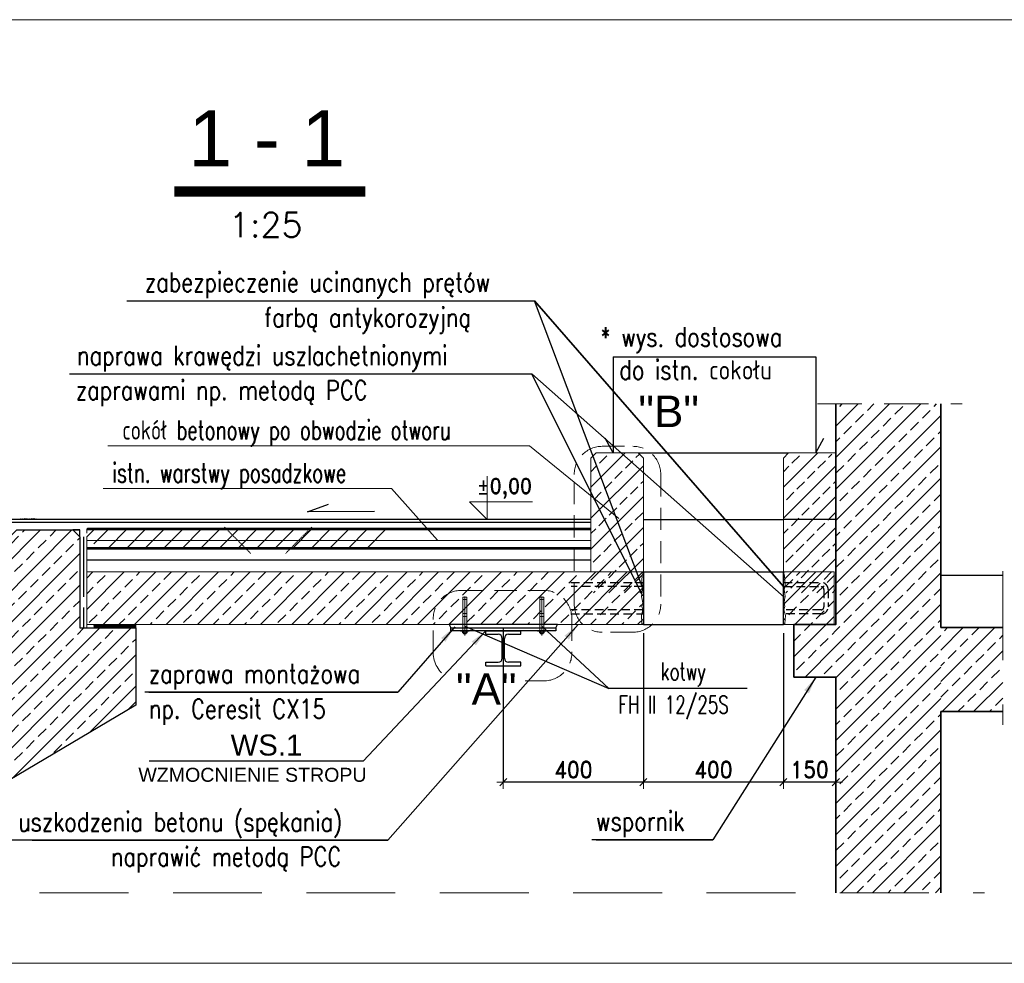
# Model space of a CAD drawing. Header units: centimetres. Extents: x -11084 to 18320, y 2736 to 15778.
# Tile 13 of 28: x 4552 to 4833, y 14913 to 15183. Entities that reach past the tile are written whole.
import ezdxf

# ---------------------------------------------------------------- set-up
doc = ezdxf.new("R2010")
doc.units = ezdxf.units.CM
for name, pattern in [('ACAD_ISO02W100', [15, 12, -3]), ('DASHDOT', [1, 0.5, -0.25, 0, -0.25]), ('DASHED', [0.75, 0.5, -0.25]), ('HIDDEN', [9.525, 6.35, -3.175]), ('HIDDEN2', [4.7625, 3.175, -1.5875]), ('HIDDENX2', [0.75, 0.5, -0.25]), ('KRESKAKROPKA', [25.4, 12.7, -6.35, 0, -6.35])]:
    doc.linetypes.add(name, pattern=pattern)
for name, color, linetype, lineweight in [('---Osie', 4, 'KRESKAKROPKA', 25), ('---Stal+opis', 3, 'Continuous', 18), ('---Stal+widok', 2, 'Continuous', 25), ('---Stal+wym', 9, 'Continuous', 15), ('---Widok', 7, 'Continuous', 25), ('---Ściany', 5, 'Continuous', 35), ('---Żelbet', 6, 'Continuous', 30), ('_cienkie', 9, 'Continuous', 9), ('_wymiar', 3, 'Continuous', 13), ('A Detal-Izolacja bitumiczna', 4, 'Continuous', 15), ('A Detal-Izolacja żywiczna', 4, 'Continuous', 15), ('A---Elem_niewidoczne', 8, 'ACAD_ISO02W100', 18), ('A---Posadzki', 9, 'Continuous', 9), ('K---wymiar', 13, 'Continuous', 13), ('K-zelbet', 5, 'Continuous', 9), ('K_opis-25', 2, 'Continuous', 13), ('K_wymiar', 3, 'Continuous', 13), ('SP_Łączniki', 83, 'Continuous', 9)]:
    doc.layers.add(name, color=color, linetype=linetype, lineweight=lineweight)
for name, color, linetype in [('3', 3, 'Continuous'), ('A Detal-Płytki', 8, 'Continuous'), ('A Detal-Styropian', 3, 'Continuous'), ('A Detal-Sznur PE', 4, 'Continuous'), ('A---Hatch', 8, 'Continuous'), ('K-3', 3, 'Continuous'), ('K_niecki', 5, 'Continuous'), ('K_OPIS_70', 241, 'Continuous')]:
    doc.layers.add(name, color=color, linetype=linetype)
doc.layers.add('zzz---Unplot', color=6, linetype='Continuous', lineweight=13, plot=False)
doc.styles.add('ARIAL', font='arial.ttf', dxfattribs={"width": 0.95})
doc.styles.add('Arial CE', font='arial.ttf')
doc.styles.add('ROMAND', font='romand.shx', dxfattribs={"width": 0.9})
doc.styles.add('WYMIARY', font='ROMANS.shx', dxfattribs={"width": 0.7})
doc.linetypes.add('BATTING', pattern='A,0.00254,-2.54,[134,LTYPESHP.SHX,S=2.54,R=0,X=-2.54,Y=0],-5.08,[134,LTYPESHP.SHX,S=2.54,R=180,X=2.54,Y=0],-2.54', length=10.16254)
doc.dimstyles.new('10', dxfattribs={"dimtxt": 24, "dimasz": 12.5, "dimexe": 5, "dimexo": 10, "dimgap": 6, "dimtad": 1, "dimdec": 0, "dimrnd": 1, "dimzin": 9, "dimdsep": 46, "dimtxsty": 'WYMIARY', "dimcen": 5, "dimdle": 10, "dimclrd": 256, "dimclre": 256, "dimclrt": 11, "dimaunit": 1, "dimazin": 0, "dimtfac": 8e-05, "dimtdec": 0, "dimtix": 1, "dimtmove": 1, "dimatfit": 3, "dimfxl": 5, "dimtolj": 1, "dimtzin": 9, "dimarcsym": 0})
doc.dimstyles.new('1do10-cm-mm', dxfattribs={"dimscale": 0.25, "dimtxt": 19, "dimasz": 0.75, "dimexe": 0, "dimexo": 10, "dimgap": 5, "dimtad": 1, "dimlfac": 10, "dimrnd": 0.5, "dimzin": 9, "dimdsep": 46, "dimtxsty": 'ROMAND', "dimblk": 'UKS', "dimcen": 15, "dimdle": 10, "dimclrd": 256, "dimclre": 256, "dimclrt": 3, "dimadec": 1, "dimazin": 0, "dimtfac": 8e-05, "dimtix": 1, "dimtmove": 2, "dimatfit": 3, "dimldrblk": 'DOTSMALL', "dimfxl": 1, "dimtolj": 1, "dimtzin": 9, "dimarcsym": 0})
pattern_1 = [(45, (-45533.3864, -12100.804), (-4.49012806, 4.49012806), []), (45, (-45528.896, -12100.804), (-4.49012806, 4.49012806), [3.175, -1.5875])]

# ---------------------------------------------------------------- blocks, each defined once
blk = doc.blocks.new('UKS')
at = {"color": 0}
for p, q in [((10, 0), (-10, 0)), ((0, -10), (0, 10))]:
    blk.add_line(p, q, dxfattribs=at)
at = {"color": 2}
blk.add_line((-5.5, -5.5), (5.5, 5.5), dxfattribs=at)
blk = doc.blocks.new('*D92')
at = {"layer": '---Stal+wym', "linetype": 'ByBlock', "lineweight": -2, "transparency": 16777216}
for p, q in [((4770.22, 15007.57), (4770.22, 14965.01)), ((4785.22, 14992.57), (4785.22, 14965.01)), ((4785.03, 14965.01), (4770.41, 14965.01))]:
    blk.add_line(p, q, dxfattribs=at)
at = {"layer": 'Defpoints', "color": 0, "linetype": 'ByBlock', "transparency": 16777216}
for p in [(4770.22, 15010.07), (4785.22, 14995.07), (4770.22, 14965.01)]:
    blk.add_point(p, dxfattribs=at)
at = {"layer": '---Stal+wym', "linetype": 'ByBlock', "lineweight": -2, "transparency": 16777216, "xscale": 0.1875, "yscale": 0.1875, "zscale": 0.1875, "rotation": 180}
blk.add_blockref('UKS', (4770.22, 14965.01), dxfattribs=at)
at = {"layer": '---Stal+wym', "linetype": 'ByBlock', "lineweight": -2, "transparency": 16777216, "xscale": 0.1875, "yscale": 0.1875, "zscale": 0.1875}
blk.add_blockref('UKS', (4785.22, 14965.01), dxfattribs=at)
at = {"layer": '---Stal+wym', "color": 3, "linetype": 'ByBlock', "transparency": 16777216, "insert": (4777.72, 14968.64), "char_height": 4.75, "attachment_point": 5, "style": 'ROMAND'}
blk.add_mtext('\\A1;150', dxfattribs=at)
blk = doc.blocks.new('_DotSmall')
at = {"color": 0, "const_width": 0.5}
blk.add_lwpolyline([(-0.0625, 0, 1), (0.0625, 0, 1)], format="xyb", close=True, dxfattribs=at)
blk = doc.blocks.new('*D93')
at = {"layer": '---Stal+wym', "linetype": 'ByBlock', "lineweight": -2, "transparency": 16777216}
for p, q in [((4730.22, 15007.57), (4730.22, 14965.01)), ((4770.22, 15007.57), (4770.22, 14965.01)), ((4770.03, 14965.01), (4730.41, 14965.01))]:
    blk.add_line(p, q, dxfattribs=at)
at = {"layer": 'Defpoints', "color": 0, "linetype": 'ByBlock', "transparency": 16777216}
for p in [(4730.22, 15010.07), (4770.22, 15010.07), (4730.22, 14965.01)]:
    blk.add_point(p, dxfattribs=at)
at = {"layer": '---Stal+wym', "linetype": 'ByBlock', "lineweight": -2, "transparency": 16777216, "xscale": 0.1875, "yscale": 0.1875, "zscale": 0.1875, "rotation": 180}
blk.add_blockref('UKS', (4730.22, 14965.01), dxfattribs=at)
at = {"layer": '---Stal+wym', "linetype": 'ByBlock', "lineweight": -2, "transparency": 16777216, "xscale": 0.1875, "yscale": 0.1875, "zscale": 0.1875}
blk.add_blockref('UKS', (4770.22, 14965.01), dxfattribs=at)
at = {"layer": '---Stal+wym', "color": 3, "linetype": 'ByBlock', "transparency": 16777216, "insert": (4750.22, 14968.64), "char_height": 4.75, "attachment_point": 5, "style": 'ROMAND'}
blk.add_mtext('\\A1;400', dxfattribs=at)
blk = doc.blocks.new('*D94')
at = {"layer": '---Stal+wym', "linetype": 'ByBlock', "lineweight": -2, "transparency": 16777216}
for p, q in [((4690.22, 15007.57), (4690.22, 14965.01)), ((4730.22, 15007.57), (4730.22, 14965.01)), ((4730.03, 14965.01), (4690.41, 14965.01))]:
    blk.add_line(p, q, dxfattribs=at)
at = {"layer": 'Defpoints', "color": 0, "linetype": 'ByBlock', "transparency": 16777216}
for p in [(4690.22, 15010.07), (4730.22, 15010.07), (4690.22, 14965.01)]:
    blk.add_point(p, dxfattribs=at)
at = {"layer": '---Stal+wym', "linetype": 'ByBlock', "lineweight": -2, "transparency": 16777216, "xscale": 0.1875, "yscale": 0.1875, "zscale": 0.1875, "rotation": 180}
blk.add_blockref('UKS', (4690.22, 14965.01), dxfattribs=at)
at = {"layer": '---Stal+wym', "linetype": 'ByBlock', "lineweight": -2, "transparency": 16777216, "xscale": 0.1875, "yscale": 0.1875, "zscale": 0.1875}
blk.add_blockref('UKS', (4730.22, 14965.01), dxfattribs=at)
at = {"layer": '---Stal+wym', "color": 3, "linetype": 'ByBlock', "transparency": 16777216, "insert": (4710.22, 14968.64), "char_height": 4.75, "attachment_point": 5, "style": 'ROMAND'}
blk.add_mtext('\\A1;400', dxfattribs=at)

msp = doc.modelspace()

# ---------------------------------------------------------------- hatches: boundary and pattern name
at = {"layer": '---Stal+wym', "linetype": 'ByBlock'}
h = msp.add_hatch(dxfattribs=at)
h.set_pattern_fill('JIS_STN_2.5', color=256, scale=2.5)
h.set_pattern_definition([(45, (-63.072, -344.484), (-4.4194174, 4.4194174), []), (45, (-58.6593, -344.484), (-4.4194174, 4.4194174), [3, -1.25])])
h.paths.add_polyline_path([(4730.221276, 15034.06649), (4730.221276, 15057.56649), (4728.721276, 15059.06649), (4716.721276, 15059.06649), (4715.221276, 15057.56649), (4715.221276, 15019.066288), (4730.221276, 15019.066288)])
h = msp.add_hatch(dxfattribs=at)
h.set_pattern_fill('JIS_STN_2.5', color=256, scale=2.5)
h.set_pattern_definition([(45, (-8.072, -344.484), (-4.4194174, 4.4194174), []), (45, (-3.6593, -344.484), (-4.4194174, 4.4194174), [3, -1.25])])
h.paths.add_polyline_path([(4785.221276, 15034.06649), (4785.221276, 15057.56649), (4783.721276, 15059.06649), (4771.721276, 15059.06649), (4770.221276, 15057.56649), (4770.221276, 15019.066288), (4785.221276, 15019.066288)])
at = {"layer": '3'}
h = msp.add_hatch(dxfattribs=at)
h.set_pattern_fill('ANSI31', color=256, scale=30, style=0)
h.set_pattern_definition([(45, (-67715.663, -17576.5263), (-2.65165043, 2.65165043), [])])
h.paths.add_polyline_path([(4629.548032, 15032.066331), (4631.548035, 15034.066331), (4614.547254, 15034.066331), (4616.54725, 15032.066331)])
h.paths.add_polyline_path([(4631.548035, 15034.066331), (4634.54804, 15037.066331), (4616.487121, 15037.066331), (4616.487121, 15037.066286), (4611.547306, 15037.066286), (4614.547254, 15034.066331)])
h.paths.add_polyline_path([(4573.221279, 15035.066331), (4573.221279, 15034.066331), (4614.547254, 15034.066331), (4611.547306, 15037.066286), (4575.221234, 15037.066286)])
h.paths.add_polyline_path([(4573.221279, 15034.066331), (4573.221278, 15032.066331), (4616.54725, 15032.066331), (4614.547254, 15034.066331)])
h = msp.add_hatch(dxfattribs=at)
h.set_pattern_fill('ANSI31', color=256, scale=30, style=0)
h.set_pattern_definition([(45, (-68296.7575, -17001.208), (-2.65165043, 2.65165043), [])])
h.paths.add_polyline_path([(4656.997646, 15034.066331), (4656.997646, 15037.066331), (4634.54804, 15037.066331), (4631.548035, 15034.066331)])
h.paths.add_polyline_path([(4656.497646, 15032.066331), (4656.497646, 15034.066331), (4631.548035, 15034.066331), (4629.548032, 15032.066331)])
at = {"layer": 'A Detal-Izolacja bitumiczna'}
h = msp.add_hatch(dxfattribs=at)
h.set_pattern_fill('ANSI37', color=8, scale=2, style=0)
h.set_pattern_definition([(45, (-69847.16196, -15356.1441), (-0.1767766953, 0.1767766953), []), (135, (-69847.16196, -15356.1441), (-0.1767766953, -0.1767766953), [])])
h.paths.add_polyline_path([(4573.221258, 15010.066242), (4585.221258, 15010.066242), (4585.221258, 15009.066242), (4573.221258, 15009.066242)])
at = {"layer": 'A---Hatch'}
h = msp.add_hatch(dxfattribs=at)
h.set_pattern_fill('ANSI33', color=256, style=0)
h.set_pattern_definition(pattern_1)
h.paths.add_polyline_path([(4815.221276, 15073.030453), (4785.221276, 15073.030453), (4785.221276, 14933.47006), (4815.221276, 14933.47006)])
h = msp.add_hatch(dxfattribs=at)
h.set_pattern_fill('ANSI33', color=256, style=0)
h.set_pattern_definition(pattern_1)
h.paths.add_polyline_path([(4585.221276, 14987.066324), (4585.221276, 15009.066242), (4571.221258, 15009.066242), (4569.221276, 15009.066288), (4569.221276, 15035.066295), (4567.221276, 15037.066295), (4551.221276, 15037.066295), (4546.221276, 15032.066295), (4546.221276, 15002.066288), (4505.221276, 15002.066288), (4505.221276, 15036.066406), (4485.221276, 15036.066405), (4485.221276, 15030.195595), (4485.221276, 15019.886295), (4485.221276, 14933.47006), (4515.221276, 14933.47006), (4515.221276, 14945.647335)])
h = msp.add_hatch(dxfattribs=at)
h.set_pattern_fill('ANSI33', color=256, style=0)
h.set_pattern_definition(pattern_1)
h.paths.add_polyline_path([(4628.047635, 15025.066288), (4618.047635, 15025.066288), (4618.047625, 15010.066288), (4628.047625, 15010.066287)])
h.paths.add_polyline_path([(4730.221276, 15025.066288), (4628.047635, 15025.066288), (4628.047625, 15010.066287), (4648.547219, 15010.066287), (4648.547219, 15010.066302), (4653.547219, 15010.066302), (4730.221276, 15010.066242)])
h.paths.add_polyline_path([(4571.221276, 15025.066288), (4571.221276, 15010.066242), (4618.047625, 15010.066288), (4618.047635, 15025.066288)])
h = msp.add_hatch(dxfattribs=at)
h.set_pattern_fill('ANSI33', color=256, style=0)
h.set_pattern_definition(pattern_1)
h.paths.add_polyline_path([(4682.547635, 15025.066288), (4672.547635, 15025.066288), (4672.547625, 15010.066288), (4682.547625, 15010.066287)])
h.paths.add_polyline_path([(4784.721276, 15025.066288), (4682.547635, 15025.066288), (4682.547625, 15010.066287), (4703.047219, 15010.066287), (4703.047219, 15010.066302), (4708.047219, 15010.066302), (4784.721276, 15010.066242)])
h.paths.add_polyline_path([(4770.221276, 15025.066288), (4770.221276, 15010.066288), (4672.547625, 15010.066288), (4672.547635, 15025.066288)])
h = msp.add_hatch(dxfattribs=at)
h.set_pattern_fill('ANSI33', color=256, style=0)
h.set_pattern_definition(pattern_1)
h.paths.add_polyline_path([(4785.221276, 15010.066494), (4784.721276, 15010.066494), (4784.721276, 15010.066242), (4773.221276, 15010.066242), (4773.221276, 14995.066494), (4785.221276, 14995.066494)])
h = msp.add_hatch(dxfattribs=at)
h.set_pattern_fill('ANSI33', color=256, style=0)
h.set_pattern_definition([(45, (-426.013, 0), (-4.490128, 4.490128), []), (45, (-421.523, 0), (-4.490128, 4.490128), [3.175, -1.5875])])
h.paths.add_polyline_path([(4832.918861, 15009.177767), (4815.221276, 15009.177767), (4815.221276, 14985.177767), (4832.918861, 14985.177767)])

# ---------------------------------------------------------------- linework, layer by layer
at = {"layer": '---Osie', "ltscale": 0.5}
msp.add_lwpolyline([(4690.221276, 15009.066242), (4690.221276, 14998.266242)], dxfattribs=at)
at = {"layer": '---Stal+widok', "color": 2, "linetype": 'HIDDENX2', "ltscale": 5}
for points in [[(4709.516263, 15022.066288), (4730.079068, 15022.066288), (4730.079068, 15020.866288), (4709.602189, 15020.866288)], [(4709.516263, 15013.066242), (4730.079068, 15013.066242), (4730.079068, 15014.266242), (4709.602189, 15014.266242)]]:
    msp.add_lwpolyline(points, dxfattribs=at)
for points in [[(4770.221276, 15022.066288), (4781.009213, 15022.066288, -0.4142135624), (4783.009213, 15020.066288), (4783.009213, 15015.066242, -0.4142135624), (4781.009213, 15013.066242), (4770.221276, 15013.066242)], [(4770.221276, 15020.866288), (4781.009213, 15020.866288, -0.4142135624), (4781.809213, 15020.066288), (4781.809213, 15015.066242, -0.4142135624), (4781.009213, 15014.266242), (4770.221276, 15014.266242)]]:
    msp.add_lwpolyline(points, format="xyb", dxfattribs=at)
at = {"layer": '---Stal+widok'}
msp.add_lwpolyline([(4705.221276, 15009.066242), (4705.221276, 15008.266242), (4675.221276, 15008.266242), (4675.221276, 15009.066242)], close=True, dxfattribs=at)
at = {"layer": '---Stal+wym', "color": 2, "linetype": 'ByBlock'}
for points in [[(4730.221276, 15025.066288), (4730.221276, 15040.06649), (4730.221276, 15057.56649), (4728.721276, 15059.06649), (4716.721276, 15059.06649), (4715.221276, 15057.56649), (4715.221276, 15025.066288)], [(4785.221276, 15025.066288), (4785.221276, 15040.06649), (4785.221276, 15059.06649), (4771.721276, 15059.06649), (4770.221276, 15057.56649), (4770.221276, 15025.066288)], [(4730.221276, 15025.066288), (4730.221276, 15040.06649)], [(4770.221276, 15025.066494), (4770.221276, 15040.06649)], [(4730.221276, 15025.066288), (4729.860713, 15023.928051), (4729.860713, 15023.928051), (4729.727476, 15021.422389), (4729.999207, 15020.05399), (4729.708673, 15018.052526), (4729.921974, 15017.222513), (4730.028523, 15016.289714), (4729.787928, 15015.177724), (4729.787928, 15015.177724), (4730.079068, 15014.266242), (4729.659947, 15012.614076), (4729.659947, 15012.614076), (4729.787928, 15010.376686), (4730.221276, 15010.066242)], [(4770.221276, 15025.066288), (4770.581839, 15023.928051), (4770.581839, 15023.928051), (4770.715077, 15021.422389), (4770.443345, 15020.05399), (4770.733879, 15018.052526), (4770.520579, 15017.222513), (4770.414029, 15016.289714), (4770.654624, 15015.177724), (4770.654624, 15015.177724), (4770.363484, 15014.266242), (4770.782605, 15012.614076), (4770.782605, 15012.614076), (4770.654624, 15010.376686), (4770.221276, 15010.066242)]]:
    msp.add_lwpolyline(points, dxfattribs=at)
for points in [[(4730.221276, 15010.066242), (4571.221276, 15010.066242), (4571.221276, 15025.066288), (4730.221276, 15025.066288)], [(4784.721276, 15010.066242), (4770.221276, 15010.066242), (4770.221276, 15025.066494), (4784.721276, 15025.066494)]]:
    msp.add_lwpolyline(points, close=True, dxfattribs=at)
at = {"layer": '---Stal+wym', "linetype": 'ByBlock'}
for points in [[(4678.671276, 15009.066242), (4678.671276, 15008.266242), (4679.771276, 15008.266242), (4679.771276, 15009.066242)], [(4701.771276, 15009.066242), (4701.771276, 15008.266242), (4700.671276, 15008.266242), (4700.671276, 15009.066242)]]:
    msp.add_lwpolyline(points, close=True, dxfattribs=at)
at = {"layer": '---Widok'}
for points in [[(4730.221276, 15025.066288), (4730.221276, 15010.066242), (4770.221276, 15010.066242), (4770.221276, 15025.066494)], [(4730.221276, 15025.066288), (4770.221276, 15025.066494)]]:
    msp.add_lwpolyline(points, dxfattribs=at)
at = {"layer": '---Ściany', "linetype": 'ByBlock'}
for points in [[(4785.221276, 15073.030453), (4785.221276, 15010.066494)], [(4815.221276, 15073.030453), (4815.221276, 15009.177767)], [(4785.221276, 14933.47006), (4785.221276, 14995.066494), (4773.221276, 14995.066494), (4773.221276, 15010.066494), (4785.221276, 15010.066494), (4785.221276, 15052.030453)], [(4815.221276, 15009.177767), (4832.918861, 15009.177767)], [(4785.221276, 14995.066494), (4785.221276, 14933.47006)], [(4815.221276, 14985.177767), (4832.918861, 14985.177767)], [(4815.221276, 14985.177767), (4815.221276, 14933.47006)]]:
    msp.add_lwpolyline(points, dxfattribs=at)
at = {"layer": '---Żelbet', "linetype": 'ByBlock'}
msp.add_lwpolyline([(4705.721276, 15010.066242), (4674.721276, 15010.066287), (4675.221276, 15009.066242), (4705.221276, 15009.066242)], close=True, dxfattribs=at)
at = {"color": 1, "linetype": 'Continuous'}
for p, q in [((4685.221276, 15007.266242), (4685.221276, 15008.266242)), ((4685.221276, 15008.266242), (4695.221276, 15008.266242)), ((4685.221276, 15007.266242), (4688.721276, 15007.266242)), ((4689.921276, 15000.466242), (4689.921276, 15006.066242)), ((4690.521276, 15000.466242), (4690.521276, 15006.066242)), ((4691.721276, 15007.266242), (4695.221276, 15007.266242)), ((4695.221276, 15007.266242), (4695.221276, 15008.266242)), ((4685.221276, 14998.266242), (4685.221276, 14999.266242)), ((4685.221276, 14999.266242), (4688.721276, 14999.266242)), ((4685.221276, 14998.266242), (4695.221276, 14998.266242)), ((4695.221276, 14999.266242), (4691.721276, 14999.266242)), ((4695.221276, 14998.266242), (4695.221276, 14999.266242))]:
    msp.add_line(p, q, dxfattribs=at)
for centre, start, end in [((4688.721276, 15006.066242), 0, 90), ((4691.721276, 15006.066242), 90, 180), ((4688.721276, 15000.466242), 270, 0), ((4691.721276, 15000.466242), 180, 270)]:
    msp.add_arc(centre, 1.2, start, end, dxfattribs=at)
at = {"layer": '3'}
msp.add_lwpolyline([(4653.376187, 15042.326166), (4634.265665, 15042.242583), (4640.292198, 15044.394502)], dxfattribs=at)
at = {"layer": '_cienkie', "linetype": 'HIDDEN', "ltscale": 2}
msp.add_lwpolyline([(4779.930141, 15073.030453), (4821.296606, 15073.030453)], dxfattribs=at)
at = {"layer": '_cienkie', "linetype": 'ByBlock'}
msp.add_lwpolyline([(4685.581495, 15052.369813), (4685.581495, 15040.06649), (4685.581495, 15040.06649), (4680.581495, 15045.06649), (4698.551872, 15045.06649)], dxfattribs=at)
at = {"layer": '_cienkie', "linetype": 'HIDDEN', "ltscale": 4}
for points in [[(4832.918861, 15025.292085), (4832.918861, 14981.368755)], [(4481.569901, 14933.47006), (4827.720704, 14933.47006)]]:
    msp.add_lwpolyline(points, dxfattribs=at)
at = {"layer": '_cienkie', "linetype": 'HIDDEN2', "ltscale": 0.5}
for points in [[(4679.221276, 15010.255537), (4679.221276, 15006.937749)], [(4679.221276, 15010.255537), (4679.221276, 15006.937749)], [(4701.221276, 15010.255537), (4701.221276, 15006.937749)]]:
    msp.add_lwpolyline(points, dxfattribs=at)
at = {"layer": 'A Detal-Izolacja bitumiczna'}
msp.add_lwpolyline([(4571.221258, 15010.066242), (4585.221258, 15010.066242), (4585.221258, 15009.066242), (4571.221258, 15009.066242)], close=True, dxfattribs=at)
at = {"layer": 'A Detal-Izolacja żywiczna'}
for p, q in [((4571.221276, 15032.066331), (4715.221276, 15032.066331)), ((4571.221276, 15031.566331), (4715.221276, 15031.566331))]:
    msp.add_line(p, q, dxfattribs=at)
at = {"layer": 'A Detal-Izolacja żywiczna', "linetype": 'DASHED', "ltscale": 0.01, "const_width": 0.2}
for points in [[(4571.288267, 15037.316286), (4715.221276, 15037.316286)], [(4571.221276, 15031.816331), (4715.221276, 15031.816331)]]:
    msp.add_lwpolyline(points, dxfattribs=at)
at = {"layer": 'A Detal-Izolacja żywiczna'}
for points in [[(4571.221258, 15037.066286), (4616.487121, 15037.066286)], [(4642.147624, 15037.06652), (4715.221276, 15037.06652)]]:
    msp.add_lwpolyline(points, dxfattribs=at)
msp.add_lwpolyline([(4715.221276, 15037.566286), (4571.72128, 15037.566286, 0.4142264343), (4571.22128, 15037.066264), (4571.22132, 15036.12887)], format="xyb", dxfattribs=at)
at = {"layer": 'A Detal-Płytki'}
for p, q in [((4715.221276, 15040.06649), (4546.421276, 15040.06649)), ((4552.290705, 15040.242083, -50.106959), (4552.173415, 15040.124793, -50.106959)), ((4552.407994, 15040.124793, -50.106959), (4552.290705, 15040.242083, -50.106959)), ((4552.688538, 15040.242083, -50.106959), (4552.571248, 15040.124793, -50.106959)), ((4552.805827, 15040.124793, -50.106959), (4552.688538, 15040.242083, -50.106959)), ((4553.086371, 15040.242083, -50.106959), (4552.969081, 15040.124793, -50.106959)), ((4553.20366, 15040.124793, -50.106959), (4553.086371, 15040.242083, -50.106959)), ((4553.484204, 15040.242083, -50.106959), (4553.366914, 15040.124793, -50.106959)), ((4553.601493, 15040.124793, -50.106959), (4553.484204, 15040.242083, -50.106959)), ((4553.882037, 15040.242083, -50.106959), (4553.764748, 15040.124793, -50.106959)), ((4553.999327, 15040.124793, -50.106959), (4553.882037, 15040.242083, -50.106959)), ((4554.27987, 15040.242083, -50.106959), (4554.162581, 15040.124793, -50.106959)), ((4554.39716, 15040.124793, -50.106959), (4554.27987, 15040.242083, -50.106959)), ((4554.677703, 15040.242083, -50.106959), (4554.560414, 15040.124793, -50.106959)), ((4554.794993, 15040.124793, -50.106959), (4554.677703, 15040.242083, -50.106959)), ((4555.075537, 15040.242083, -50.106959), (4554.958247, 15040.124793, -50.106959)), ((4555.192826, 15040.124793, -50.106959), (4555.075537, 15040.242083, -50.106959)), ((4555.192826, 15040.124793, -50.106959), (4555.075537, 15040.242083, -50.106959)), ((4555.47337, 15040.242083, -50.106959), (4555.35608, 15040.124793, -50.106959)), ((4555.47337, 15040.242083, -50.106959), (4555.35608, 15040.124793, -50.106959)), ((4555.590659, 15040.124793, -50.106959), (4555.47337, 15040.242083, -50.106959)), ((4555.590659, 15040.124793, -50.106959), (4555.47337, 15040.242083, -50.106959)), ((4555.871203, 15040.242083, -50.106959), (4555.753913, 15040.124793, -50.106959)), ((4555.871203, 15040.242083, -50.106959), (4555.753913, 15040.124793, -50.106959)), ((4555.988492, 15040.124793, -50.106959), (4555.871203, 15040.242083, -50.106959)), ((4555.988492, 15040.124793, -50.106959), (4555.871203, 15040.242083, -50.106959)), ((4556.269036, 15040.242083, -50.106959), (4556.151746, 15040.124793, -50.106959)), ((4556.269036, 15040.242083, -50.106959), (4556.151746, 15040.124793, -50.106959)), ((4556.386325, 15040.124793, -50.106959), (4556.269036, 15040.242083, -50.106959)), ((4556.386325, 15040.124793, -50.106959), (4556.269036, 15040.242083, -50.106959)), ((4556.666869, 15040.242083, -50.106959), (4556.54958, 15040.124793, -50.106959)), ((4556.666869, 15040.242083, -50.106959), (4556.54958, 15040.124793, -50.106959)), ((4556.784159, 15040.124793, -50.106959), (4556.666869, 15040.242083, -50.106959)), ((4556.784159, 15040.124793, -50.106959), (4556.666869, 15040.242083, -50.106959)), ((4785.221276, 15040.06649), (4770.221276, 15040.06649)), ((4571.221276, 15032.066288), (4715.221276, 15032.066288))]:
    msp.add_line(p, q, dxfattribs=at)
for points in [[(4728.721276, 15059.06649), (4771.721276, 15059.06649)], [(4547.221276, 15039.26649), (4715.221276, 15039.26649)], [(4730.221276, 15040.06649), (4770.221276, 15040.06649)], [(4815.221276, 15024.177767), (4832.918861, 15024.177767)]]:
    msp.add_lwpolyline(points, dxfattribs=at)
at = {"layer": 'A Detal-Styropian', "color": 8, "linetype": 'BATTING', "ltscale": 0.05}
for p, q in [((4570.335617, 15035.135423), (4570.335617, 15017.941242)), ((4570.335617, 15014.941242), (4570.335617, 15009.066242))]:
    msp.add_line(p, q, dxfattribs=at)
at = {"layer": 'A Detal-Styropian', "linetype": 'BATTING', "ltscale": 0.2}
msp.add_line((4571.221276, 15028.566331), (4715.221276, 15028.566331), dxfattribs=at)
at = {"layer": 'A Detal-Sznur PE'}
msp.add_lwpolyline([(4505.221276, 15036.066405), (4505.221276, 15002.066288), (4546.221276, 15002.066288), (4546.221276, 15032.066331), (4551.221276, 15037.066331), (4569.221363, 15037.066331)], dxfattribs=at)
at = {"layer": 'A---Elem_niewidoczne', "ltscale": 0.01}
for p, q in [((4610.546708, 15037.878545), (4618.047639, 15030.377597)), ((4635.546708, 15037.87853), (4628.047639, 15030.379473))]:
    msp.add_line(p, q, dxfattribs=at)
at = {"layer": 'A---Hatch'}
msp.add_lwpolyline([(4569.221276, 15035.066295), (4569.221276, 15037.066295), (4567.221276, 15037.066295)], close=True, dxfattribs=at)
at = {"layer": 'A---Posadzki'}
for p, q in [((4571.221279, 15035.066331), (4573.22128, 15037.066331)), ((4573.22128, 15037.066331), (4715.221276, 15037.066331)), ((4644.147624, 15037.06652), (4715.221276, 15037.06652)), ((4571.221276, 15025.066288), (4571.221279, 15035.066331)), ((4571.221276, 15034.066331), (4715.221276, 15034.066331))]:
    msp.add_line(p, q, dxfattribs=at)
at = {"layer": 'K---wymiar', "linetype": 'HIDDEN'}
msp.add_lwpolyline([(4718.490042, 15060.937799), (4727.194299, 15060.937799, -0.4142135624), (4735.194299, 15052.937799), (4735.194299, 15015.839023, -0.4142135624), (4727.194299, 15007.839023), (4718.490042, 15007.839023, -0.4142135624), (4710.490042, 15015.839023), (4710.490042, 15052.937799, -0.4142135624)], format="xyb", close=True, dxfattribs=at)
msp.add_lwpolyline([(4674.274157, 14995.000544, -0.2704919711), (4670.208273, 15001.96637), (4670.208273, 15011.784408, -0.4142135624), (4678.208273, 15019.784408), (4701.805583, 15019.784408, -0.4142135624), (4709.805583, 15011.784408), (4709.805583, 15001.96637, -0.4142135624), (4701.805583, 14993.96637), (4696.420132, 14993.96637)], format="xyb", dxfattribs=at)
at = {"layer": 'K-3'}
for p, q in [((4582.704653, 15102.520597), (4699.158181, 15102.520597)), ((4721.586684, 15086.465613), (4779.52484, 15086.465613)), ((4566.321017, 15081.601035), (4698.331261, 15081.601035)), ((4759.901229, 14991.817202), (4720.389123, 14991.817202)), ((4588.999425, 14990.757968), (4660.042059, 14990.757968)), ((4555.612137, 14948.476305), (4657.226223, 14948.476305)), ((4716.72239, 14948.614136), (4750.035695, 14948.614136))]:
    msp.add_line(p, q, dxfattribs=at)
for points in [[(4770.221276, 15020.866288), (4699.158181, 15102.520597), (4770.221276, 15020.866288)], [(4729.837904, 15020.866288), (4699.158181, 15102.520597)], [(4721.586684, 15086.465613), (4721.586684, 15059.06649), (4719.339251, 15063.240159)], [(4779.52484, 15086.465613), (4779.52484, 15059.06649), (4781.772273, 15063.240159)], [(4730.076036, 15018.123407), (4698.331261, 15081.601035), (4770.451354, 15017.831779)], [(4679.221276, 15009.596643), (4720.389123, 14991.817202), (4701.221276, 15009.596643)]]:
    msp.add_lwpolyline(points, dxfattribs=at)
at = {"layer": 'K-zelbet'}
msp.add_lwpolyline([(4694.090111, 15025.066288), (4571.221276, 15025.066288), (4571.221276, 15010.066288), (4694.090111, 15010.066287)], dxfattribs=at)
at = {"layer": 'K_niecki'}
msp.add_lwpolyline([(4485.221276, 14933.47006), (4485.221276, 15019.886295), (4485.221276, 15030.195595), (4485.221276, 15036.066405), (4505.221276, 15036.066406), (4505.221276, 15002.066288), (4546.221276, 15002.066288), (4546.221276, 15032.066295), (4551.221276, 15037.066295), (4567.221276, 15037.066295), (4569.221276, 15035.066295), (4569.221276, 15009.066288), (4585.221276, 15009.066288), (4585.221276, 14987.066324), (4515.221276, 14945.647335), (4515.221276, 14933.47006)], dxfattribs=at)
at = {"layer": 'K_opis-25', "const_width": 3}
msp.add_lwpolyline([(4596.24817, 15133.700312), (4650.773631, 15133.700312)], dxfattribs=at)
at = {"layer": 'K_wymiar'}
for points in [[(4723.2078, 15040.307466), (4697.655764, 15061.097853), (4577.278298, 15061.097853)], [(4671.442108, 15034.098365), (4658.28647, 15048.888752), (4575.868181, 15048.888752)]]:
    msp.add_lwpolyline(points, dxfattribs=at)
at = {"layer": 'SP_Łączniki', "linetype": 'Continuous'}
for p, q in [((4678.801369, 15017.856642), (4678.621369, 15017.856642)), ((4679.821184, 15017.856642), (4678.621369, 15017.856642)), ((4678.621369, 15017.856642), (4678.621369, 15016.981949)), ((4678.621369, 15017.856642), (4678.801369, 15017.856642)), ((4678.621369, 15017.856642), (4678.621369, 15017.111269)), ((4679.641184, 15017.856642), (4678.801369, 15017.856642)), ((4679.821184, 15017.856642), (4679.641184, 15017.856642)), ((4679.821184, 15017.856642), (4679.821184, 15017.111269)), ((4700.801369, 15017.856642), (4700.621369, 15017.856642)), ((4701.821184, 15017.856642), (4700.621369, 15017.856642)), ((4700.621369, 15017.856642), (4700.621369, 15016.981949)), ((4700.621369, 15017.856642), (4700.801369, 15017.856642)), ((4700.621369, 15017.856642), (4700.621369, 15017.111269)), ((4701.641184, 15017.856642), (4700.801369, 15017.856642)), ((4701.821184, 15017.856642), (4701.641184, 15017.856642)), ((4701.821184, 15017.856642), (4701.821184, 15017.111269)), ((4678.621276, 15012.312642), (4678.621276, 15008.266242)), ((4679.821276, 15012.312642), (4679.821276, 15008.266242)), ((4700.621276, 15012.312642), (4700.621276, 15008.266242)), ((4701.821276, 15012.312642), (4701.821276, 15008.266242)), ((4680.481276, 15008.266242), (4677.961276, 15008.266242)), ((4677.961276, 15008.266242), (4677.961276, 15008.122242)), ((4680.481276, 15008.122242), (4677.961276, 15008.122242)), ((4679.221276, 15008.266242), (4679.221276, 15006.922242)), ((4680.481276, 15008.266242), (4680.481276, 15008.122242)), ((4702.481276, 15008.266242), (4699.961276, 15008.266242)), ((4699.961276, 15008.266242), (4699.961276, 15008.122242)), ((4702.481276, 15008.122242), (4699.961276, 15008.122242)), ((4701.221276, 15008.266242), (4701.221276, 15007.146242)), ((4701.221276, 15008.266242), (4701.221276, 15006.922242)), ((4702.481276, 15008.266242), (4702.481276, 15008.122242))]:
    msp.add_line(p, q, dxfattribs=at)
at = {"layer": 'SP_Łączniki', "linetype": 'DASHDOT', "ltscale": 0.2}
for p, q in [((4679.221276, 15006.922242), (4679.221276, 15018.08592)), ((4701.221276, 15006.922242), (4701.221276, 15018.08592))]:
    msp.add_line(p, q, dxfattribs=at)
at = {"layer": 'SP_Łączniki', "linetype": 'Continuous'}
for points in [[(4678.621369, 15017.856642), (4678.621369, 15017.613742), (4678.735279, 15017.209632)], [(4679.821184, 15017.209632), (4678.621369, 15017.209632)], [(4679.821184, 15017.856642), (4679.821184, 15017.613742), (4679.707274, 15017.209632)], [(4700.621369, 15017.856642), (4700.621369, 15017.613742), (4700.735279, 15017.209632)], [(4701.821184, 15017.209632), (4700.621369, 15017.209632)], [(4701.821184, 15017.856642), (4701.821184, 15017.613742), (4701.707274, 15017.209632)]]:
    msp.add_lwpolyline(points, dxfattribs=at)
for points in [[(4678.621369, 15017.209632), (4679.821276, 15017.209632), (4679.821276, 15013.226601), (4678.621369, 15013.226601)], [(4700.621369, 15017.209632), (4701.821276, 15017.209632), (4701.821276, 15013.226601), (4700.621369, 15013.226601)], [(4679.821276, 15012.312642), (4678.621276, 15012.312642), (4678.621276, 15013.226601), (4679.821276, 15013.226601)], [(4701.821276, 15012.312642), (4700.621276, 15012.312642), (4700.621276, 15013.226601), (4701.821276, 15013.226601)], [(4678.821276, 15007.642242), (4679.621276, 15007.642242), (4679.621276, 15007.356642), (4678.821276, 15007.356642)], [(4700.821276, 15007.642242), (4701.621276, 15007.642242), (4701.621276, 15007.356642), (4700.821276, 15007.356642)]]:
    msp.add_lwpolyline(points, close=True, dxfattribs=at)
for points in [[(4678.531276, 15007.746512), (4678.531276, 15008.122242), (4679.911276, 15008.122242), (4679.911276, 15007.746512, -0.332334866), (4679.736643, 15007.642242), (4678.705909, 15007.642242, -0.332334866), (4678.531276, 15007.746512)], [(4700.531276, 15007.746512), (4700.531276, 15008.122242), (4701.911276, 15008.122242), (4701.911276, 15007.746512, -0.332334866), (4701.736643, 15007.642242), (4700.705909, 15007.642242, -0.332334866), (4700.531276, 15007.746512)]]:
    msp.add_lwpolyline(points, format="xyb", close=True, dxfattribs=at)
for points in [[(4679.736643, 15007.642242, -0.332334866), (4679.562011, 15007.746512), (4679.562011, 15008.122242), (4679.562011, 15007.746512, -0.305311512), (4678.880542, 15007.746512), (4678.880542, 15008.122242), (4678.880542, 15007.746512, -0.332334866), (4678.705909, 15007.642242, 0.455068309)], [(4701.736643, 15007.642242, -0.332334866), (4701.562011, 15007.746512), (4701.562011, 15008.122242), (4701.562011, 15007.746512, -0.305311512), (4700.880542, 15007.746512), (4700.880542, 15008.122242), (4700.880542, 15007.746512, -0.332334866), (4700.705909, 15007.642242, 0.455068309)]]:
    msp.add_lwpolyline(points, format="xyb", dxfattribs=at)
at = {"layer": 'zzz---Unplot'}
msp.add_lwpolyline([(4327.57581, 15182.757432), (5262.694753, 15182.757432), (5262.694753, 14913.31959), (4327.57581, 14913.31959)], close=True, dxfattribs=at)

# ---------------------------------------------------------------- texts
at = {"layer": '---Stal+opis', "color": 3, "attachment_point": 5, "style": 'Arial CE'}
for s, insert, char_height in [('\\A1;WS.1', (4622.554662, 14975.600354), 6), ('\\A1;WZMOCNIENIE STROPU', (4618.56122, 14967.113426), 4)]:
    msp.add_mtext(s, dxfattribs=dict(at, insert=insert, char_height=char_height))
at = {"layer": '---Stal+wym', "color": 3, "linetype": 'ByBlock', "insert": (4690.512642, 15048.932281), "char_height": 4.375, "attachment_point": 5, "style": 'ROMAND'}
msp.add_mtext('\\A1;%%P0,00', dxfattribs=at)
at = {"layer": '3', "style": 'WYMIARY'}
msp.add_text('1:25', height=7, dxfattribs=at).set_placement((4611.857189, 15120.677945))
for s, height, width, p in [('zabezpieczenie ucinanych prętów', 5.5, 0.8, (4587.853826, 15105.053376)), ('farbą antykorozyjną', 5.5, 0.8, (4621.943543, 15095.017985)), ('* wys. dostosowa', 5.5, 0.8, (4717.857448, 15089.424124)), ('naprawa krawędzi uszlachetnionymi ', 5.5, 0.8, (4568.433428, 15084.133815)), ('do istn. cokołu', 5.5, 0.8, (4723.36513, 15080.021014)), ('zaprawami np. metodą PCC', 5.5, 0.8, (4568.099463, 15074.256357)), ('cokół betonowy po obwodzie otworu', 5.5, 0.7, (4581.406436, 15062.855157)), ('istn. warstwy posadzkowe', 5.5, 0.7, (4578.538265, 15050.646056)), ('zaprawa montażowa', 5.5, 0.8, (4588.961741, 14993.290747)), ('kotwy', 5, 0.7, (4735.174954, 14994.164295)), ('np. Ceresit CX15 ', 5.5, 0.8, (4588.961741, 14983.221771)), ('FH II 12/25S', 5, 0.7, (4723.138756, 14984.670853)), ('uszkodzenia betonu (spękania)', 5.5, 0.8, (4551.623514, 14951.009084)), ('wspornik', 5.5, 0.8, (4716.684706, 14951.146916)), ('naprawić metodą PCC', 5.5, 0.8, (4578.12001, 14941.04321))]:
    msp.add_text(s, height=height, dxfattribs=dict(at, width=width)).set_placement(p)
at = {"layer": 'K---wymiar', "linetype": 'HIDDEN', "char_height": 9, "attachment_point": 5, "style": 'Arial CE'}
for s, insert in [('\\A1;"B"', (4737.450963, 15070.909563)), ('\\A1;"A"', (4685.347145, 14991.654144))]:
    msp.add_mtext(s, dxfattribs=dict(at, insert=insert))
at = {"layer": 'K_OPIS_70', "style": 'ARIAL'}
msp.add_text('1 - 1', height=16, dxfattribs=at).set_placement((4600.286885, 15140.922498))

# ---------------------------------------------------------------- dimensions: what is measured, and where the dimension line sits
at = {"layer": '---Stal+wym', "linetype": 'ByBlock'}
for base, p1, p2, picture, middle in [((4690.221276, 14965.011298), (4730.221276, 15010.066242), (4690.221276, 15010.066242), '*D94', (4710.221276, 14968.636298)), ((4730.221276, 14965.011298), (4770.221276, 15010.066242), (4730.221276, 15010.066242), '*D93', (4750.221276, 14968.636298)), ((4770.221276, 14965.011298), (4785.221276, 14995.066494), (4770.221276, 15010.066242), '*D92', (4777.721276, 14968.636298))]:
    dim = msp.add_linear_dim(base=base, p1=p1, p2=p2, dimstyle='1do10-cm-mm', dxfattribs=at)
    dim.commit()
    dim.dimension.update_dxf_attribs({"geometry": picture, "text_midpoint": middle})

# ---------------------------------------------------------------- leaders
at = {"layer": '_wymiar', "linetype": 'ByBlock'}
for points in [[(4711.64418, 15010.066242), (4657.226223, 14948.476305), (4548.85562, 14948.476305)], [(4676.367293, 15009.435488), (4660.042059, 14990.757968), (4587.799683, 14990.757968)], [(4685.221276, 15008.266242), (4650.160757, 14971.010164), (4589.088033, 14971.010164)], [(4779.521325, 14995.066494), (4750.035695, 14948.614136), (4715.522648, 14948.614136)]]:
    msp.add_leader(points, dimstyle='10', override={"dimasz": 5, "dimgap": 6, "dimtad": 0, "dimfxl": 0.18}, dxfattribs=at)

doc.saveas('drawing.dxf')
